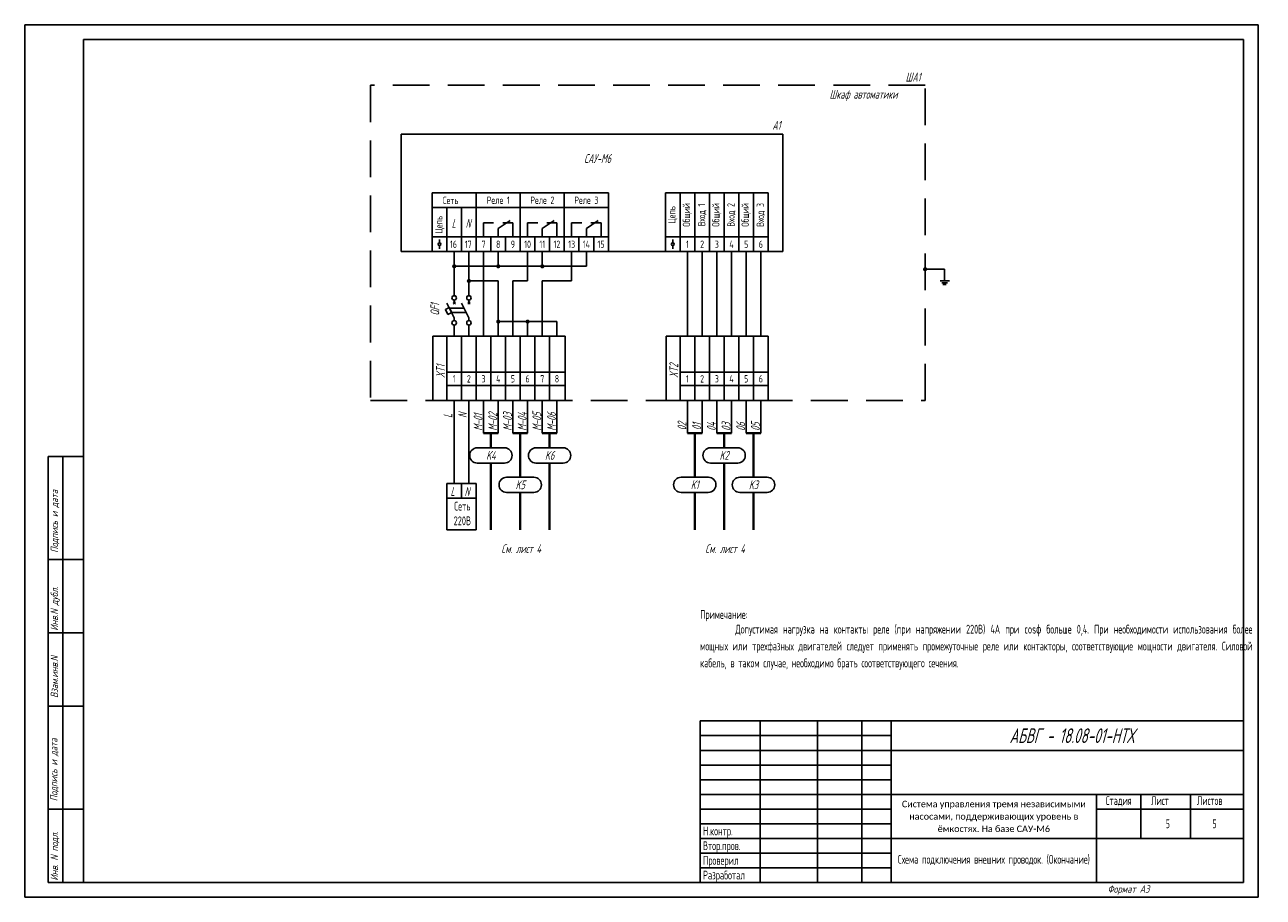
# Model space of a CAD drawing. Header units: millimetres. Extents: x 2925 to 3347, y 1017 to 3022.
# Tile 1 of 5: x 2925 to 3347, y 1017 to 1314. Entities that reach past the tile are written whole.
import ezdxf
from ezdxf.enums import TextEntityAlignment as Align

# ---------------------------------------------------------------- set-up
doc = ezdxf.new("R2010")
doc.units = ezdxf.units.MM
doc.linetypes.add('CONTI', pattern=[0])
doc.linetypes.add('DASHED2', pattern=[0.375, 0.25, -0.125])
for name, color, linetype in [('Размеры', 3, 'Continuous'), ('Съемка', 162, 'Continuous'), ('Текст', 7, 'Continuous'), ('Форматка', 4, 'Continuous')]:
    doc.layers.add(name, color=color, linetype=linetype)
doc.layers.add('Слой1', color=10, linetype='Continuous', lineweight=200, plot=False)
doc.styles.add('35', font='Gost.shx', dxfattribs={"width": 0.7, "oblique": 15, "height": 3.5})
doc.styles.add('Arial', font='Gost.shx')
doc.styles.add('GOST', font='GOST.shx', dxfattribs={"oblique": 15})
doc.styles.add('gost2304', font='Gost.shx', dxfattribs={"width": 0.8, "oblique": 15, "height": 2.5})
doc.styles.add('Romans8', font='Gost.shx', dxfattribs={"width": 0.8, "height": 3})
doc.styles.add('style3', font='Gost.shx', dxfattribs={"height": 3})
doc.styles.add('style4', font='Gost.shx', dxfattribs={"width": 0.7, "height": 3})

msp = doc.modelspace()

# ---------------------------------------------------------------- hatches: boundary and pattern name
at = {"layer": 'Съемка', "linetype": 'CONTI', "ltscale": 0.3}
for points in [[(3072.2, 1231.87, 1), (3070.78, 1231.87, 1)], [(3087.2, 1231.87, 1), (3085.78, 1231.87, 1)], [(3102.2, 1231.87, 1), (3100.78, 1231.87, 1)], [(3231.85, 1230.16, 1), (3231.85, 1231.58, 1)], [(3077.2, 1226.87, 1), (3075.78, 1226.87, 1)], [(3087.2, 1213.04, 1), (3085.78, 1213.04, 1)], [(3097.2, 1213.04, 1), (3095.78, 1213.04, 1)]]:
    msp.add_hatch(color=7, dxfattribs=at).paths.add_polyline_path(points)

# ---------------------------------------------------------------- linework, layer by layer
for p, q in [((3058.42, 1276.87), (3053.42, 1276.87)), ((3053.42, 1276.87), (3053.42, 1236.87)), ((3183.42, 1276.87), (3058.42, 1276.87)), ((3183.42, 1236.87), (3183.42, 1276.87)), ((3078.99, 1256.87), (3063.99, 1256.87)), ((3063.99, 1256.87), (3063.99, 1253.71)), ((3083.99, 1256.87), (3078.99, 1256.87)), ((3078.99, 1256.87), (3078.99, 1236.87)), ((3078.99, 1256.87), (3078.99, 1251.87)), ((3078.99, 1256.87), (3078.99, 1253.71)), ((3088.99, 1256.87), (3083.99, 1256.87)), ((3093.99, 1256.87), (3088.99, 1256.87)), ((3093.99, 1241.87), (3093.99, 1256.87)), ((3093.99, 1256.87), (3093.99, 1241.87)), ((3098.99, 1256.87), (3093.99, 1256.87)), ((3093.99, 1256.87), (3093.99, 1236.87)), ((3093.99, 1256.87), (3093.99, 1251.87)), ((3103.99, 1256.87), (3098.99, 1256.87)), ((3108.99, 1256.87), (3103.99, 1256.87)), ((3108.99, 1241.87), (3108.99, 1256.87)), ((3108.99, 1256.87), (3108.99, 1241.87)), ((3113.99, 1256.87), (3108.99, 1256.87)), ((3108.99, 1256.87), (3108.99, 1236.87)), ((3108.99, 1256.87), (3108.99, 1251.87)), ((3118.99, 1256.87), (3113.99, 1256.87)), ((3123.99, 1256.87), (3118.99, 1256.87)), ((3123.99, 1241.87), (3123.99, 1256.87)), ((3123.99, 1256.87), (3123.99, 1241.87)), ((3148.42, 1256.87), (3143.42, 1256.87)), ((3143.42, 1256.87), (3143.42, 1241.87)), ((3153.42, 1256.87), (3148.42, 1256.87)), ((3148.42, 1256.87), (3148.42, 1241.87)), ((3153.42, 1241.87), (3153.42, 1256.87)), ((3158.42, 1256.87), (3153.42, 1256.87)), ((3153.42, 1256.87), (3153.42, 1241.87)), ((3158.42, 1241.87), (3158.42, 1256.87)), ((3163.42, 1256.87), (3158.42, 1256.87)), ((3158.42, 1256.87), (3158.42, 1241.87)), ((3163.42, 1241.87), (3163.42, 1256.87)), ((3168.42, 1256.87), (3163.42, 1256.87)), ((3163.42, 1256.87), (3163.42, 1241.87)), ((3168.42, 1241.87), (3168.42, 1256.87)), ((3173.42, 1256.87), (3168.42, 1256.87)), ((3168.42, 1256.87), (3168.42, 1241.87)), ((3173.42, 1241.87), (3173.42, 1256.87)), ((3178.42, 1256.87), (3173.42, 1256.87)), ((3173.42, 1256.87), (3173.42, 1241.87)), ((3178.42, 1241.87), (3178.42, 1256.87)), ((3178.42, 1256.87), (3178.42, 1241.87)), ((3063.99, 1241.87), (3063.99, 1253.71)), ((3078.99, 1241.87), (3078.99, 1253.71)), ((3078.99, 1251.87), (3063.99, 1251.87)), ((3068.99, 1241.87), (3068.99, 1251.87)), ((3068.99, 1251.87), (3078.99, 1251.87)), ((3073.99, 1248.71), (3073.99, 1251.87)), ((3073.99, 1241.87), (3073.99, 1248.71)), ((3078.99, 1251.87), (3093.99, 1251.87)), ((3093.99, 1251.87), (3108.99, 1251.87)), ((3108.99, 1251.87), (3123.99, 1251.87)), ((3093.99, 1241.87), (3093.99, 1246.87)), ((3108.99, 1241.87), (3108.99, 1246.87)), ((3123.99, 1241.87), (3123.99, 1246.87)), ((3178.42, 1241.87), (3178.42, 1246.87)), ((3063.99, 1236.87), (3063.99, 1241.87)), ((3068.99, 1241.87), (3063.99, 1241.87)), ((3068.99, 1236.87), (3068.99, 1241.87)), ((3073.99, 1241.87), (3068.99, 1241.87)), ((3073.99, 1236.87), (3073.99, 1241.87)), ((3078.99, 1241.87), (3073.99, 1241.87)), ((3078.99, 1241.87), (3078.99, 1236.87)), ((3083.99, 1241.87), (3078.99, 1241.87)), ((3078.99, 1236.87), (3078.99, 1241.87)), ((3083.99, 1236.87), (3083.99, 1241.87)), ((3088.99, 1241.87), (3083.99, 1241.87)), ((3083.99, 1241.87), (3083.99, 1236.87)), ((3088.99, 1236.87), (3088.99, 1241.87)), ((3093.99, 1241.87), (3088.99, 1241.87)), ((3088.99, 1241.87), (3088.99, 1236.87)), ((3093.99, 1236.87), (3093.99, 1241.87)), ((3093.99, 1241.87), (3093.99, 1236.87)), ((3093.99, 1236.87), (3093.99, 1241.87)), ((3098.99, 1241.87), (3093.99, 1241.87)), ((3098.99, 1236.87), (3098.99, 1241.87)), ((3103.99, 1241.87), (3098.99, 1241.87)), ((3098.99, 1241.87), (3098.99, 1236.87)), ((3103.99, 1236.87), (3103.99, 1241.87)), ((3108.99, 1241.87), (3103.99, 1241.87)), ((3103.99, 1241.87), (3103.99, 1236.87)), ((3108.99, 1236.87), (3108.99, 1241.87)), ((3108.99, 1241.87), (3108.99, 1236.87)), ((3108.99, 1236.87), (3108.99, 1241.87)), ((3113.99, 1241.87), (3108.99, 1241.87)), ((3113.99, 1236.87), (3113.99, 1241.87)), ((3118.99, 1241.87), (3113.99, 1241.87)), ((3113.99, 1241.87), (3113.99, 1236.87)), ((3118.99, 1236.87), (3118.99, 1241.87)), ((3123.99, 1241.87), (3118.99, 1241.87)), ((3118.99, 1241.87), (3118.99, 1236.87)), ((3123.99, 1236.87), (3123.99, 1241.87)), ((3123.99, 1241.87), (3123.99, 1236.87)), ((3123.99, 1236.87), (3123.99, 1241.87)), ((3148.42, 1241.87), (3143.42, 1241.87)), ((3143.42, 1241.87), (3143.42, 1236.87)), ((3153.42, 1241.87), (3148.42, 1241.87)), ((3148.42, 1241.87), (3148.42, 1236.87)), ((3153.42, 1236.87), (3153.42, 1241.87)), ((3158.42, 1241.87), (3153.42, 1241.87)), ((3153.42, 1241.87), (3153.42, 1236.87)), ((3158.42, 1236.87), (3158.42, 1241.87)), ((3163.42, 1241.87), (3158.42, 1241.87)), ((3158.42, 1241.87), (3158.42, 1236.87)), ((3163.42, 1236.87), (3163.42, 1241.87)), ((3168.42, 1241.87), (3163.42, 1241.87)), ((3163.42, 1241.87), (3163.42, 1236.87)), ((3168.42, 1236.87), (3168.42, 1241.87)), ((3173.42, 1241.87), (3168.42, 1241.87)), ((3168.42, 1241.87), (3168.42, 1236.87)), ((3173.42, 1236.87), (3173.42, 1241.87)), ((3178.42, 1241.87), (3173.42, 1241.87)), ((3173.42, 1241.87), (3173.42, 1236.87)), ((3178.42, 1236.87), (3178.42, 1241.87)), ((3178.42, 1241.87), (3178.42, 1236.87)), ((3178.42, 1236.87), (3178.42, 1241.87)), ((3053.42, 1236.87), (3083.42, 1236.87)), ((3068.99, 1236.87), (3063.99, 1236.87)), ((3073.99, 1236.87), (3068.99, 1236.87)), ((3071.49, 1221.87), (3071.49, 1236.87)), ((3078.99, 1236.87), (3073.99, 1236.87)), ((3076.49, 1231.87), (3076.49, 1236.87)), ((3078.99, 1236.87), (3083.99, 1236.87)), ((3081.49, 1236.87), (3081.49, 1208.04)), ((3083.99, 1236.87), (3088.99, 1236.87)), ((3086.49, 1231.87), (3086.49, 1236.87)), ((3088.99, 1236.87), (3093.99, 1236.87)), ((3093.99, 1236.87), (3098.99, 1236.87)), ((3096.49, 1236.87), (3096.49, 1226.87)), ((3098.99, 1236.87), (3103.99, 1236.87)), ((3101.49, 1231.87), (3101.49, 1236.87)), ((3103.99, 1236.87), (3108.99, 1236.87)), ((3108.99, 1236.87), (3113.99, 1236.87)), ((3111.49, 1236.87), (3111.49, 1226.87)), ((3113.99, 1236.87), (3118.99, 1236.87)), ((3116.49, 1231.87), (3116.49, 1236.87)), ((3118.99, 1236.87), (3123.99, 1236.87)), ((3123.99, 1236.87), (3140.72, 1236.87)), ((3140.72, 1236.87), (3143.42, 1236.87)), ((3143.42, 1236.87), (3148.42, 1236.87)), ((3148.42, 1236.87), (3153.42, 1236.87)), ((3150.92, 1208.04), (3150.92, 1236.87)), ((3153.42, 1236.87), (3158.42, 1236.87)), ((3155.92, 1236.87), (3155.92, 1208.04)), ((3158.42, 1236.87), (3163.42, 1236.87)), ((3160.92, 1208.04), (3160.92, 1236.87)), ((3163.42, 1236.87), (3168.42, 1236.87)), ((3165.92, 1236.87), (3165.92, 1208.04)), ((3168.42, 1236.87), (3173.42, 1236.87)), ((3170.92, 1208.04), (3170.92, 1236.87)), ((3173.42, 1236.87), (3178.42, 1236.87)), ((3175.92, 1236.87), (3175.92, 1208.04)), ((3178.42, 1236.87), (3183.42, 1236.87)), ((3076.49, 1231.87), (3071.49, 1231.87)), ((3076.49, 1221.87), (3076.49, 1231.87)), ((3076.49, 1231.87), (3086.49, 1231.87)), ((3086.49, 1231.87), (3101.49, 1231.87)), ((3101.49, 1231.87), (3116.49, 1231.87)), ((3231.85, 1230.87), (3238.47, 1230.87)), ((3238.47, 1230.87), (3238.47, 1226.95)), ((3076.49, 1226.87), (3086.49, 1226.87)), ((3086.49, 1226.87), (3086.49, 1208.04)), ((3096.49, 1226.87), (3091.49, 1226.87)), ((3091.49, 1226.87), (3091.49, 1208.04)), ((3111.49, 1226.87), (3101.49, 1226.87)), ((3101.49, 1226.87), (3101.49, 1208.04)), ((3236.95, 1226.95), (3240.12, 1226.95)), ((3237.55, 1226.28), (3239.53, 1226.28)), ((3237.94, 1225.64), (3239, 1225.64)), ((3071.49, 1208.04), (3071.49, 1211.87)), ((3071.49, 1208.04), (3071.49, 1211.87)), ((3071.49, 1208.04), (3071.49, 1211.87)), ((3076.49, 1208.04), (3076.49, 1211.87)), ((3086.49, 1213.04), (3096.49, 1213.04)), ((3096.49, 1213.04), (3096.49, 1208.04)), ((3096.49, 1213.04), (3106.49, 1213.04)), ((3106.49, 1213.04), (3106.49, 1208.04)), ((3073.99, 1208.04), (3068.99, 1208.04)), ((3073.99, 1208.04), (3073.99, 1186.2)), ((3078.99, 1208.04), (3073.99, 1208.04)), ((3078.99, 1208.04), (3078.99, 1186.2)), ((3083.99, 1208.04), (3078.99, 1208.04)), ((3083.99, 1208.04), (3083.99, 1186.2)), ((3088.99, 1208.04), (3083.99, 1208.04)), ((3088.99, 1208.04), (3088.99, 1186.2)), ((3093.99, 1208.04), (3088.99, 1208.04)), ((3093.99, 1208.04), (3093.99, 1186.2)), ((3098.99, 1208.04), (3093.99, 1208.04)), ((3098.99, 1208.04), (3098.99, 1186.2)), ((3103.99, 1208.04), (3098.99, 1208.04)), ((3103.99, 1208.04), (3103.99, 1186.2)), ((3109.27, 1208.04), (3103.99, 1208.04)), ((3109.27, 1208.04), (3109.27, 1186.2)), ((3148.42, 1208.04), (3148.42, 1186.2)), ((3153.42, 1208.04), (3148.42, 1208.04)), ((3153.42, 1208.04), (3153.42, 1186.2)), ((3158.42, 1208.04), (3153.42, 1208.04)), ((3158.42, 1208.04), (3158.42, 1186.2)), ((3163.42, 1208.04), (3158.42, 1208.04)), ((3163.42, 1208.04), (3163.42, 1186.2)), ((3168.42, 1208.04), (3163.42, 1208.04)), ((3168.42, 1208.04), (3168.42, 1186.2)), ((3173.42, 1208.04), (3168.42, 1208.04)), ((3173.42, 1208.04), (3173.42, 1186.2)), ((3178.42, 1208.04), (3173.42, 1208.04)), ((3178.42, 1208.04), (3178.42, 1186.2)), ((3068.99, 1195.79), (3073.99, 1195.79)), ((3073.99, 1195.79), (3078.99, 1195.79)), ((3078.99, 1195.79), (3083.99, 1195.79)), ((3083.99, 1195.79), (3088.99, 1195.79)), ((3088.99, 1195.79), (3093.99, 1195.79)), ((3093.99, 1195.79), (3098.99, 1195.79)), ((3098.99, 1195.79), (3103.99, 1195.79)), ((3103.99, 1195.79), (3109.27, 1195.79)), ((3148.42, 1195.79), (3153.42, 1195.79)), ((3153.42, 1195.79), (3158.42, 1195.79)), ((3158.42, 1195.79), (3163.42, 1195.79)), ((3163.42, 1195.79), (3168.42, 1195.79)), ((3168.42, 1195.79), (3173.42, 1195.79)), ((3173.42, 1195.79), (3178.42, 1195.79)), ((3068.99, 1191.33), (3073.99, 1191.33)), ((3073.99, 1191.33), (3078.99, 1191.33)), ((3078.99, 1191.33), (3083.99, 1191.33)), ((3083.99, 1191.33), (3088.99, 1191.33)), ((3088.99, 1191.33), (3093.99, 1191.33)), ((3093.99, 1191.33), (3098.99, 1191.33)), ((3098.99, 1191.33), (3103.99, 1191.33)), ((3103.99, 1191.33), (3109.27, 1191.33)), ((3148.42, 1191.33), (3153.42, 1191.33)), ((3153.42, 1191.33), (3158.42, 1191.33)), ((3158.42, 1191.33), (3163.42, 1191.33)), ((3163.42, 1191.33), (3168.42, 1191.33)), ((3168.42, 1191.33), (3173.42, 1191.33)), ((3173.42, 1191.33), (3178.42, 1191.33)), ((3068.99, 1186.2), (3073.99, 1186.2)), ((3071.49, 1186.2), (3071.49, 1177.84)), ((3073.99, 1186.2), (3078.99, 1186.2)), ((3076.49, 1186.2), (3076.49, 1177.84)), ((3078.99, 1186.2), (3083.99, 1186.2)), ((3081.49, 1186.2), (3081.49, 1175.08)), ((3083.99, 1186.2), (3088.99, 1186.2)), ((3086.49, 1186.2), (3086.49, 1175.08)), ((3088.99, 1186.2), (3093.99, 1186.2)), ((3091.49, 1186.2), (3091.49, 1175.08)), ((3093.99, 1186.2), (3098.99, 1186.2)), ((3096.49, 1186.2), (3096.49, 1175.08)), ((3098.99, 1186.2), (3103.99, 1186.2)), ((3101.49, 1186.2), (3101.49, 1175.08)), ((3103.99, 1186.2), (3109.27, 1186.2)), ((3106.49, 1186.2), (3106.49, 1175.08)), ((3148.42, 1186.2), (3153.42, 1186.2)), ((3150.92, 1186.2), (3150.92, 1175.08)), ((3153.42, 1186.2), (3158.42, 1186.2)), ((3155.92, 1186.2), (3155.92, 1175.08)), ((3158.42, 1186.2), (3163.42, 1186.2)), ((3160.92, 1186.2), (3160.92, 1175.08)), ((3163.42, 1186.2), (3168.42, 1186.2)), ((3165.92, 1186.2), (3165.92, 1175.08)), ((3168.42, 1186.2), (3173.42, 1186.2)), ((3170.92, 1186.2), (3170.92, 1175.08)), ((3173.42, 1186.2), (3178.42, 1186.2)), ((3175.92, 1186.2), (3175.92, 1175.08)), ((3071.49, 1177.84), (3071.49, 1157.88)), ((3076.49, 1177.84), (3076.49, 1157.88)), ((3088.63, 1170.08), (3079.35, 1170.08)), ((3108.63, 1170.08), (3099.35, 1170.08)), ((3168.06, 1170.08), (3158.77, 1170.08)), ((3098.63, 1160.08), (3089.35, 1160.08)), ((3158.06, 1160.08), (3148.77, 1160.08)), ((3178.06, 1160.08), (3168.77, 1160.08)), ((3068.99, 1157.88), (3073.99, 1157.88)), ((3068.99, 1157.88), (3068.99, 1152.88)), ((3073.99, 1157.88), (3078.99, 1157.88)), ((3073.99, 1152.88), (3073.99, 1157.88)), ((3078.99, 1152.88), (3078.99, 1157.88)), ((3068.99, 1152.88), (3078.99, 1152.88)), ((3068.99, 1152.88), (3068.99, 1142.11)), ((3078.99, 1152.88), (3078.99, 1142.11)), ((3078.99, 1142.11), (3068.99, 1142.11))]:
    msp.add_line(p, q)
at = {"color": 7}
for p, q in [((3081.49, 1241.87), (3081.49, 1246.61)), ((3081.49, 1246.61), (3084.93, 1246.61)), ((3086.49, 1244.79), (3090.5, 1247.43)), ((3086.49, 1241.87), (3086.49, 1244.79)), ((3091.49, 1246.61), (3088.04, 1246.61)), ((3091.49, 1241.87), (3091.49, 1246.61)), ((3096.49, 1241.87), (3096.49, 1246.61)), ((3096.49, 1246.61), (3099.93, 1246.61)), ((3101.49, 1244.79), (3105.5, 1247.43)), ((3101.49, 1241.87), (3101.49, 1244.79)), ((3106.49, 1246.61), (3103.04, 1246.61)), ((3106.49, 1241.87), (3106.49, 1246.61)), ((3111.49, 1241.87), (3111.49, 1246.61)), ((3111.49, 1246.61), (3114.93, 1246.61)), ((3116.49, 1244.79), (3120.5, 1247.43)), ((3116.49, 1241.87), (3116.49, 1244.79)), ((3121.49, 1246.61), (3118.04, 1246.61)), ((3121.49, 1241.87), (3121.49, 1246.61)), ((3066.49, 1240.95), (3066.49, 1239.83)), ((3145.92, 1240.95), (3145.92, 1239.83)), ((3066.49, 1238.92), (3066.49, 1237.8)), ((3145.92, 1238.92), (3145.92, 1237.8)), ((3074.86, 1217.62), (3069.86, 1217.62)), ((3075.61, 1216.12), (3070.61, 1216.12)), ((3071.3, 1217.62), (3074.86, 1217.62)), ((3079.32, 1164.9), (3088.6, 1164.9)), ((3099.32, 1164.9), (3108.6, 1164.9)), ((3158.75, 1164.9), (3168.03, 1164.9)), ((3089.32, 1154.9), (3098.6, 1154.9)), ((3148.75, 1154.9), (3158.03, 1154.9)), ((3168.75, 1154.9), (3178.03, 1154.9))]:
    msp.add_line(p, q, dxfattribs=at)
at = {"color": 0}
for p, q in [((3071.49, 1214.37), (3068.99, 1219.37)), ((3071.1, 1218.98), (3071.88, 1219.76)), ((3071.88, 1218.98), (3071.1, 1219.76)), ((3071.49, 1220.37), (3071.49, 1219.37)), ((3076.49, 1214.37), (3073.99, 1219.37)), ((3076.1, 1218.98), (3076.88, 1219.76)), ((3076.88, 1218.98), (3076.1, 1219.76)), ((3076.49, 1220.37), (3076.49, 1219.37)), ((3071.49, 1213.37), (3071.49, 1214.37)), ((3076.49, 1213.37), (3076.49, 1214.37))]:
    msp.add_line(p, q, dxfattribs=at)
at = {"color": 0, "linetype": 'ByBlock'}
for p, q in [((3064.27, 1208.04), (3064.27, 1186.2)), ((3143.7, 1208.04), (3143.7, 1186.2))]:
    msp.add_line(p, q, dxfattribs=at)
at = {"color": 0, "linetype": 'ByBlock', "ltscale": 0.1}
for p, q in [((3068.99, 1186.2), (3068.99, 1208.04)), ((3148.42, 1186.2), (3148.42, 1208.04))]:
    msp.add_line(p, q, dxfattribs=at)
at = {"lineweight": 40}
for p, q in [((3081.49, 1175.08), (3086.49, 1175.08)), ((3083.99, 1170.08), (3083.99, 1175.08)), ((3091.49, 1175.08), (3096.49, 1175.08)), ((3093.99, 1160.08), (3093.99, 1175.08)), ((3101.49, 1175.08), (3106.49, 1175.08)), ((3103.99, 1170.08), (3103.99, 1175.08)), ((3150.92, 1175.08), (3155.92, 1175.08)), ((3153.42, 1160.08), (3153.42, 1175.08)), ((3160.92, 1175.08), (3165.92, 1175.08)), ((3163.42, 1170.08), (3163.42, 1175.08)), ((3170.92, 1175.08), (3175.92, 1175.08)), ((3173.42, 1160.08), (3173.42, 1175.08)), ((3083.96, 1164.9), (3083.96, 1142.11)), ((3103.96, 1164.9), (3103.96, 1142.11)), ((3163.39, 1164.9), (3163.39, 1142.11)), ((3093.96, 1154.9), (3093.96, 1142.11)), ((3153.39, 1154.9), (3153.39, 1142.11)), ((3173.39, 1154.9), (3173.39, 1142.11))]:
    msp.add_line(p, q, dxfattribs=at)
at = {"color": 3, "linetype": 'DASHED2', "ltscale": 50}
msp.add_lwpolyline([(3231.85, 1293.48), (3042.99, 1293.48), (3042.99, 1186.2), (3231.85, 1186.2)], close=True, dxfattribs=at)
at = {"color": 0, "ltscale": 0.008}
msp.add_lwpolyline([(3069.36, 1215.46), (3068.51, 1217.15), (3069.78, 1217.79), (3070.63, 1216.09)], close=True, dxfattribs=at)
at = {"color": 7}
for centre in [(3066.49, 1239.37), (3145.92, 1239.37)]:
    msp.add_circle(centre, 0.452, dxfattribs=at)
at = {"color": 0}
for centre in [(3071.49, 1221.12), (3076.49, 1221.12), (3071.49, 1212.62), (3076.49, 1212.62)]:
    msp.add_circle(centre, 0.75, dxfattribs=at)
at = {"color": 7}
for centre, start, end in [((3079.35, 1167.49), 90, 269.4515), ((3088.6, 1167.49), 270, 89.4515), ((3099.35, 1167.49), 90, 269.4515), ((3108.6, 1167.49), 270, 89.4515), ((3158.77, 1167.49), 90, 269.4515), ((3168.03, 1167.49), 270, 89.4515), ((3089.35, 1157.49), 90, 269.4515), ((3098.6, 1157.49), 270, 89.4515), ((3148.77, 1157.49), 90, 269.4515), ((3158.03, 1157.49), 270, 89.4515), ((3168.77, 1157.49), 90, 269.4515), ((3178.03, 1157.49), 270, 89.4515)]:
    msp.add_arc(centre, 2.59, start, end, dxfattribs=at)
at = {"layer": 'Размеры', "color": 7}
for p, q in [((3064.27, 1208.04), (3068.99, 1208.04)), ((3143.7, 1208.04), (3148.42, 1208.04)), ((3064.27, 1186.2), (3068.99, 1186.2)), ((3143.7, 1186.2), (3148.42, 1186.2))]:
    msp.add_line(p, q, dxfattribs=at)
at = {"layer": 'Слой1', "color": 7, "lineweight": -3}
for p, q in [((2925.26, 1314.09), (2925.26, 1017.09)), ((2925.26, 1314.09), (2925.26, 1017.09)), ((2925.26, 1314.09), (2925.26, 1017.09)), ((2925.26, 1314.09), (2925.26, 1017.09)), ((3345.26, 1314.09), (3345.26, 1017.09)), ((3345.26, 1314.09), (3345.26, 1017.09)), ((3345.26, 1314.09), (3345.26, 1017.09))]:
    msp.add_line(p, q, dxfattribs=at)
at = {"layer": 'Слой1', "color": 7, "linetype": 'ByBlock', "lineweight": -3, "ltscale": 0.4}
for p, q in [((2925.26, 1314.09), (3135.26, 1314.09)), ((2943.96, 1314.09), (3345.26, 1314.09)), ((2925.26, 1017.09), (3135.26, 1017.09)), ((3135.26, 1017.09), (3345.26, 1017.09))]:
    msp.add_line(p, q, dxfattribs=at)
at = {"layer": 'Форматка', "color": 7, "lineweight": -3}
for p, q in [((2945.26, 1022.09), (2945.26, 1309.09)), ((2945.26, 1309.09), (3340.26, 1309.09)), ((3340.26, 1309.09), (3340.26, 1022.09)), ((2945.26, 1167.09), (2933.26, 1167.09)), ((2933.26, 1022.09), (2933.26, 1167.09)), ((2938.26, 1022.09), (2938.26, 1167.09)), ((2945.26, 1132.09), (2933.26, 1132.09)), ((2945.26, 1107.09), (2933.26, 1107.09)), ((2945.26, 1082.09), (2933.26, 1082.09)), ((3340.26, 1077.09), (3155.26, 1077.09)), ((3155.26, 1077.09), (3155.26, 1022.09)), ((3175.64, 1077.09), (3175.64, 1022.09)), ((3195.26, 1077.09), (3195.26, 1022.09)), ((3210.26, 1077.09), (3210.26, 1022.09)), ((3220.26, 1077.09), (3220.26, 1022.09)), ((3220.26, 1072.09), (3155.26, 1072.09)), ((3220.26, 1067.09), (3155.26, 1067.09)), ((3220.26, 1067.09), (3340.26, 1067.09)), ((3220.26, 1062.09), (3155.26, 1062.09)), ((3220.26, 1057.09), (3155.26, 1057.09)), ((3220.26, 1052.09), (3155.26, 1052.09)), ((3220.26, 1052.09), (3340.26, 1052.09)), ((3290.26, 1052.09), (3290.26, 1022.09)), ((3305.26, 1052.09), (3305.26, 1037.09)), ((3322.26, 1052.09), (3322.26, 1037.09)), ((2945.26, 1047.09), (2933.26, 1047.09)), ((3220.26, 1047.09), (3155.26, 1047.09)), ((3340.26, 1047.09), (3290.26, 1047.09)), ((3220.26, 1042.09), (3155.26, 1042.09)), ((3220.26, 1037.09), (3155.26, 1037.09)), ((3220.26, 1037.09), (3340.26, 1037.09)), ((3220.26, 1032.09), (3155.26, 1032.09)), ((3220.26, 1027.09), (3155.26, 1027.09)), ((3340.26, 1022.09), (2933.26, 1022.09))]:
    msp.add_line(p, q, dxfattribs=at)

# ---------------------------------------------------------------- texts
at = {"color": 7, "oblique": 15}
for s, style, width, p in [('ШA1', 'style4', 0.8, (3227.74, 1296.26)), ('Шкаф автоматики', 'style4', 0.8, (3210.87, 1290.42)), ('A1', 'style4', 0.8, (3181.23, 1279.85)), ('K4', 'style4', 0.7, (3083.98, 1167.49)), ('K6', 'style4', 0.7, (3103.98, 1167.49)), ('K2', 'style4', 0.7, (3163.4, 1167.49)), ('L', 'style3', 0.669676, (3070.95, 1155.19)), ('N', 'style3', 0.669676, (3075.85, 1155.19)), ('K5', 'style4', 0.7, (3093.98, 1157.49)), ('K1', 'style4', 0.7, (3153.4, 1157.49)), ('K3', 'style4', 0.7, (3173.4, 1157.49)), ('См. лист 4', 'style4', 0.8, (3094.28, 1135.74)), ('См. лист 4', 'style4', 0.8, (3163.71, 1135.74))]:
    msp.add_text(s, height=3, dxfattribs=dict(at, style=style, width=width)).set_placement(p, align=Align.MIDDLE_CENTER)
at = {"color": 7, "style": 'style3', "oblique": 15, "width": 0.669676}
for s, p in [('L', (3070.65, 1245)), ('N', (3075.39, 1245.03))]:
    msp.add_text(s, height=3, dxfattribs=at).set_placement(p)
at = {"color": 7, "style": 'style4', "oblique": 15, "width": 0.700428}
for s, p in [('XT1', (3068.34, 1193.87)), ('XT2', (3147.76, 1193.87)), ('L', (3070.84, 1180.23)), ('N', (3075.84, 1180.23)), ('M-01', (3081.13, 1175.85)), ('M-02', (3086.13, 1175.85)), ('M-03', (3091.13, 1175.85)), ('M-04', (3096.13, 1175.85)), ('M-05', (3101.13, 1175.85)), ('M-06', (3106.13, 1175.85)), ('02', (3150.56, 1176.02)), ('01', (3155.56, 1176.11)), ('04', (3160.56, 1175.85)), ('03', (3165.56, 1175.85)), ('06', (3170.56, 1175.85)), ('05', (3175.56, 1175.85))]:
    msp.add_text(s, height=3, rotation=90, dxfattribs=at).set_placement(p)
at = {"lineweight": -3, "style": 'Arial', "oblique": 15, "width": 0.8}
msp.add_text('АБВГ - 18.08-01-НТХ', height=5, dxfattribs=at).set_placement((3303.02, 1072.08), align=Align.MIDDLE_RIGHT)
at = {"insert": (3069.72, 1151.73), "char_height": 3, "attachment_point": 1, "style": 'style4'}
msp.add_mtext_dynamic_manual_height_columns('\\pxqc;Сеть\\P220В', width=9.0798, gutter_width=15, heights=[0], dxfattribs=at)
at = {"insert": (3255.26, 1044.59), "char_height": 2.2, "width": 70, "attachment_point": 5, "line_spacing_factor": 0.7, "style": 'Arial'}
msp.add_mtext('\\pxsm1.15,qc;{\\fCalibri|b0|i0|c204|p34;Система управления тремя независимыми насосами, поддерживающих уровень в ёмкостях. На базе САУ-М6}', dxfattribs=at)
at = {"color": 7, "insert": (3255.26, 1029.59), "char_height": 3, "width": 70, "attachment_point": 5, "line_spacing_factor": 0.7, "style": 'Arial'}
msp.add_mtext('\\pxt8;{\\W0.8;Схема подключения внешних проводок. (Окончание)}', dxfattribs=at)
at = {"color": 0, "style": 'gost2304', "oblique": 15, "width": 0.8, "flags": 8}
msp.add_attdef('QF1', text='QF1', height=3, rotation=90, dxfattribs=at).set_placement((3066.41, 1217.15), align=Align.CENTER)
at = {"layer": 'Текст', "lineweight": -3, "style": 'GOST', "oblique": 15, "width": 0.8}
msp.add_text('САУ-М6', height=3, dxfattribs=at).set_placement((3120.31, 1268.56), align=Align.MIDDLE_CENTER)
at = {"layer": 'Текст', "color": 0, "style": 'Romans8', "width": 0.8}
for s, p in [('Сеть', (3067.6, 1253.07)), ('16', (3070.06, 1238.12)), ('17', (3075.11, 1238.12))]:
    msp.add_text(s, height=2.5, dxfattribs=at).set_placement(p)
msp.add_text('Цепь', height=2.5, rotation=90, dxfattribs=at).set_placement((3067.5, 1243.02))
at = {"layer": 'Текст', "color": 0, "char_height": 2.5, "attachment_point": 5, "line_spacing_factor": 0.9, "style": 'Romans8'}
for s, insert, width in [('\\A1;Реле 1', (3086.49, 1254.37), 15), ('\\A1;Реле 2', (3101.49, 1254.37), 15), ('\\A1;Реле 3', (3116.49, 1254.37), 15), ('\\A1;7', (3081.49, 1239.37), 5), ('\\A1;8', (3086.49, 1239.37), 5), ('\\A1;9', (3091.49, 1239.37), 5), ('\\A1;10', (3096.49, 1239.37), 5), ('\\A1;11', (3101.49, 1239.37), 5), ('\\A1;12', (3106.49, 1239.37), 5), ('\\A1;13', (3111.49, 1239.37), 5), ('\\A1;14', (3116.49, 1239.37), 5), ('\\A1;15', (3121.49, 1239.37), 5), ('\\A1;1', (3150.92, 1239.37), 5), ('\\A1;2', (3155.92, 1239.37), 5), ('\\A1;3', (3160.92, 1239.37), 5), ('\\A1;4', (3165.92, 1239.37), 5), ('\\A1;5', (3170.92, 1239.37), 5), ('\\A1;6', (3175.92, 1239.37), 5), ('\\A1;1', (3071.49, 1193.56), 5), ('\\A1;2', (3076.49, 1193.56), 5), ('\\A1;3', (3081.49, 1193.56), 5), ('\\A1;4', (3086.49, 1193.56), 5), ('\\A1;5', (3091.49, 1193.56), 5), ('\\A1;6', (3096.49, 1193.56), 5), ('\\A1;7', (3101.49, 1193.56), 5), ('\\A1;8', (3106.49, 1193.56), 5), ('\\A1;1', (3150.92, 1193.56), 5), ('\\A1;2', (3155.92, 1193.56), 5), ('\\A1;3', (3160.92, 1193.56), 5), ('\\A1;4', (3165.92, 1193.56), 5), ('\\A1;5', (3170.92, 1193.56), 5), ('\\A1;6', (3175.92, 1193.56), 5)]:
    msp.add_mtext(s, dxfattribs=dict(at, insert=insert, width=width))
at = {"layer": 'Текст', "color": 0, "char_height": 2.5, "width": 15, "attachment_point": 5, "rotation": 90, "line_spacing_factor": 0.9, "style": 'Romans8'}
for s, insert in [('\\A1;Цепь', (3145.92, 1249.37)), ('\\A1;Общий', (3150.92, 1249.37)), ('\\A1;Вход 1', (3155.92, 1249.37)), ('\\A1;Общий', (3160.92, 1249.37)), ('\\A1;Вход 2', (3165.92, 1249.37)), ('\\A1;Общий', (3170.92, 1249.37)), ('\\A1;Вход 3', (3175.92, 1249.37))]:
    msp.add_mtext(s, dxfattribs=dict(at, insert=insert))
at = {"layer": 'Текст', "color": 7, "ltscale": 6.666667, "char_height": 3, "style": 'Romans8'}
for s, insert, width, attachment_point in [('\\pxql;Примечание:^I\\P\\pa0.83333,sm1.15,qj;^IДопустимая нагрузка на контакты реле (при напряжении 220В) 4А при cos{\\C256;ϕ} больше 0,4. При необходимости использования более мощных или трехфазных двигателей следует применять промежуточные реле или контакторы, соответствующие мощности двигателя. Силовой кабель, в таком случае, необходимо брать соответствующего сечения.                  \\~                                                               \\~           ', (3245.9, 1104.68), 181.2748, 5), ('Стадия', (3297.76, 1051.48), 15, 2), ('\\pi3.55;Лист', (3305.26, 1051.48), 15, 1), ('\\pi4.1499;Листов', (3320.26, 1051.48), 20, 1)]:
    msp.add_mtext(s, dxfattribs=dict(at, insert=insert, width=width, attachment_point=attachment_point))
at = {"layer": 'Текст', "color": 7, "ltscale": 100, "char_height": 3, "width": 19.7446, "attachment_point": 5, "style": 'Romans8'}
for insert in [(3314.49, 1042.09), (3330.39, 1042.09)]:
    msp.add_mtext('\\A1;5', dxfattribs=dict(at, insert=insert))
at = {"layer": 'Текст', "color": 7, "insert": (3156.21, 1056.13), "char_height": 3, "width": 21.4279, "attachment_point": 1, "style": 'Romans8'}
msp.add_mtext('{\\W0.7;\\P\\P\\PН.контр.   \\PВтор.пров.\\PПроверил\\PРазработал}', dxfattribs=at)
at = {"layer": 'Форматка', "color": 7, "lineweight": -3, "style": '35', "oblique": 15, "width": 0.9}
for s, p in [('Подпись и дата', (2936.6, 1134.33)), ('Инв.N дубл.', (2936.6, 1107.79)), ('Взам.инв.N', (2936.6, 1084.92)), ('Подпись и дата', (2936.4, 1049.76)), ('Инв. N подл.', (2936.6, 1022.72))]:
    msp.add_text(s, height=2.5, rotation=90, dxfattribs=at).set_placement(p)
at = {"layer": 'Форматка', "color": 7, "lineweight": -3, "style": '35', "oblique": 15}
msp.add_text('Формат А3', height=2.5, dxfattribs=at).set_placement((3293.98, 1018.62))

doc.saveas('drawing.dxf')
